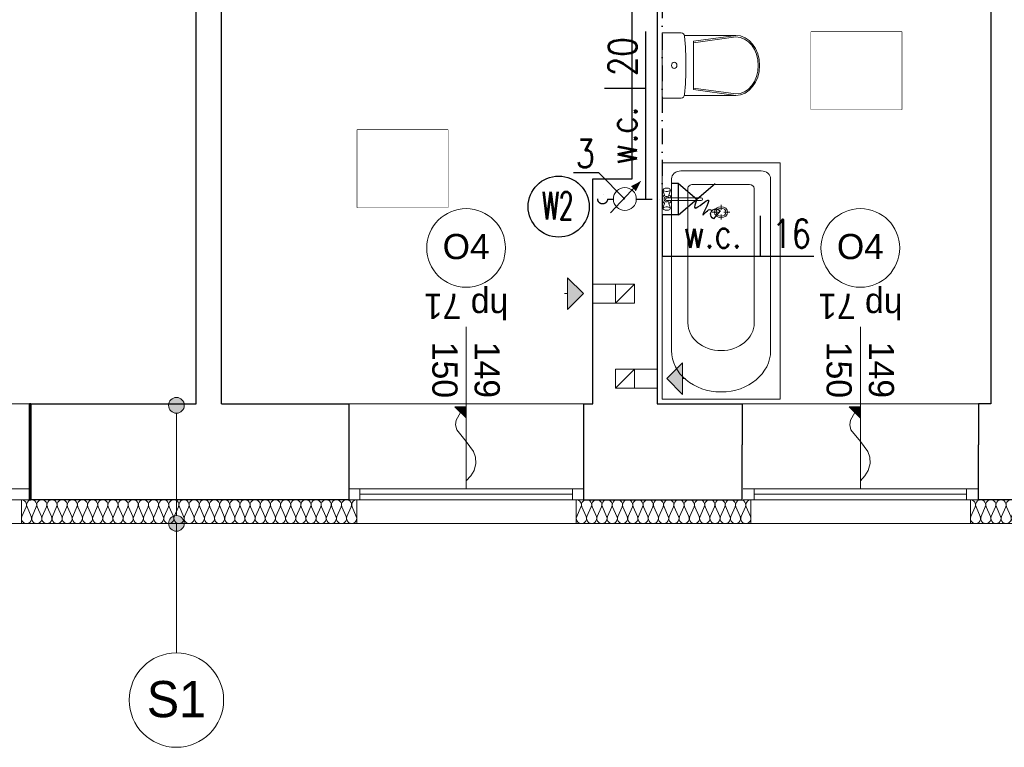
# Model space of a CAD drawing. Extents: x -515158 to -464725, y 20769 to 114053.
# Tile 50 of 69: x -485480 to -479223, y 64072 to 68695. Entities that reach past the tile are written whole.
import ezdxf

# ---------------------------------------------------------------- set-up
doc = ezdxf.new("R2010")
doc.units = 0
doc.header["$MEASUREMENT"] = 0
doc.set_wipeout_variables(frame=1)
doc.linetypes.add('DASHDOT', pattern=[1, 0.5, -0.25, 0, -0.25])
for name, color, linetype in [('#armatura', 7, 'Continuous'), ('#opisy', 7, 'Continuous'), ('A-Okna', 252, 'Continuous'), ('Arch ocieplenie', 252, 'Continuous'), ('Arch opisy', 252, 'Continuous'), ('Arch zmurowania', 252, 'Continuous'), ('BATERIA', 3, 'Continuous'), ('INWENT wyposarzenie', 252, 'Continuous'), ('Istniejące kominy', 252, 'Continuous')]:
    doc.layers.add(name, color=color, linetype=linetype)
for name, color, linetype, lineweight in [('#podkład', 252, 'Continuous', 9), ('_MK_ARMATURA', 2, 'Continuous', 15), ('A-Okna_Nr_Pióra__9', 252, 'Continuous', 9), ('Arch ocieplenie_Nr_Pióra__9', 252, 'Continuous', 9), ('Arch opisy okien_Nr_Pióra__9', 252, 'Continuous', 9), ('Arch opisy_Nr_Pióra__1', 252, 'Continuous', 25), ('Arch opisy_Nr_Pióra__21', 252, 'Continuous', 9), ('Arch opisy_Nr_Pióra__9', 252, 'Continuous', 9), ('Arch wykończenie_Nr_Pióra__3', 252, 'Continuous', 18), ('Arch zmurowania_Nr_Pióra__21', 252, 'Continuous', 9), ('Arch zmurowania_Nr_Pióra__27', 252, 'Continuous', 35), ('INWENT OPISY_Nr_Pióra__21', 252, 'Continuous', 9), ('INWENT wyposarzenie_Nr_Pióra__21', 252, 'Continuous', 9), ('INWENT. OKNA_Nr_Pióra__21', 252, 'Continuous', 9), ('INWENT. OKNA_Nr_Pióra__5', 252, 'Continuous', 13), ('INWENT.ŚCIANY_Nr_Pióra__1', 252, 'Continuous', 25), ('INWENT.ŚCIANY_Nr_Pióra__21', 252, 'Continuous', 9), ('IS_Ciepła_woda', 1, 'DASHDOT', 30), ('Istniejące kominy_Nr_Pióra__21', 252, 'Continuous', 9)]:
    doc.layers.add(name, color=color, linetype=linetype, lineweight=lineweight)
doc.styles.add('GENERATED_STYLE_10', font='arial.ttf')
doc.styles.add('GENERATED_STYLE_4', font='txt')
doc.styles.add('GENERATED_STYLE_7', font='txt')
doc.styles.add('ROMANS', font='romans', dxfattribs={"width": 0.8})

# ---------------------------------------------------------------- blocks, each defined once
blk = doc.blocks.new('Linia_140', base_point=(-484484, 67707.6))
at = {"layer": 'Arch opisy_Nr_Pióra__21', "linetype": 'Continuous'}
blk.add_line((-484484, 67707.6), (-484484, 66885), dxfattribs=at)
blk.add_circle((-484484, 66585), 300, dxfattribs=at)
blk = doc.blocks.new('Linia_139', base_point=(-484484, 68457.6))
at = {"layer": 'Arch opisy_Nr_Pióra__21', "linetype": 'Continuous'}
for points in [[(-484434, 68457.6), (-484437.8, 68476.8), (-484448.6, 68493), (-484464.9, 68503.8), (-484484, 68507.6), (-484503.1, 68503.8), (-484519.3, 68493), (-484530.2, 68476.8), (-484534, 68457.6), (-484530.2, 68438.5), (-484519.3, 68422.3), (-484503.1, 68411.4), (-484484, 68407.6), (-484464.9, 68411.4), (-484448.6, 68422.3), (-484437.8, 68438.5)], [(-484434, 67707.6), (-484437.8, 67726.8), (-484448.6, 67743), (-484464.9, 67753.8), (-484484, 67757.6), (-484503.1, 67753.8), (-484519.3, 67743), (-484530.2, 67726.8), (-484534, 67707.6), (-484530.2, 67688.5), (-484519.3, 67672.3), (-484503.1, 67661.4), (-484484, 67657.6), (-484464.9, 67661.4), (-484448.6, 67672.3), (-484437.8, 67688.5)]]:
    blk.add_hatch(color=256, dxfattribs=at).paths.add_polyline_path(points, flags=0)
blk.add_line((-484484, 68407.6), (-484484, 67757.6), dxfattribs=at)
for centre in [(-484484, 68457.6), (-484484, 67707.6)]:
    blk.add_circle(centre, 50, dxfattribs=at)
blk = doc.blocks.new('Krzywa_19', base_point=(-482643.3, 67977.9))
at = {"layer": 'A-Okna_Nr_Pióra__9', "linetype": 'Continuous'}
blk.add_hatch(color=256, dxfattribs=at).paths.add_polyline_path([(-482643.3, 68448.5), (-482643.7, 68377.8), (-482714, 68448.9)], flags=0)
for p, q in [((-482643.3, 68448.5), (-482714, 68448.9)), ((-482643.7, 68377.8), (-482714, 68448.9)), ((-482643.3, 68448.5), (-482643.7, 68377.8))]:
    blk.add_line(p, q, dxfattribs=at)
at = {"layer": 'A-Okna_Nr_Pióra__9', "linetype": 'Continuous', "flags": 128}
blk.add_lwpolyline([(-482643.3, 67977.9), (-482614.2, 68009.1), (-482592.9, 68044.1), (-482580.7, 68088.8), (-482583.2, 68127.5), (-482596.2, 68164), (-482643.3, 68228.5), (-482702.9, 68301.8), (-482710, 68333.8), (-482706, 68363.7), (-482678.9, 68413.3)], dxfattribs=at)
blk = doc.blocks.new('Krzywa_18', base_point=(-480138.3, 67977.9))
at = {"layer": 'A-Okna_Nr_Pióra__9', "linetype": 'Continuous'}
blk.add_hatch(color=256, dxfattribs=at).paths.add_polyline_path([(-480138.3, 68448.5), (-480138.7, 68377.8), (-480209, 68448.9)], flags=0)
for p, q in [((-480138.3, 68448.5), (-480209, 68448.9)), ((-480138.7, 68377.8), (-480209, 68448.9)), ((-480138.3, 68448.5), (-480138.7, 68377.8))]:
    blk.add_line(p, q, dxfattribs=at)
at = {"layer": 'A-Okna_Nr_Pióra__9', "linetype": 'Continuous', "flags": 128}
blk.add_lwpolyline([(-480138.3, 67977.9), (-480109.2, 68009.1), (-480087.9, 68044.1), (-480075.7, 68088.8), (-480078.2, 68127.5), (-480091.2, 68164), (-480138.3, 68228.5), (-480197.9, 68301.8), (-480205, 68333.8), (-480201, 68363.7), (-480173.9, 68413.3)], dxfattribs=at)
blk = doc.blocks.new('Linia_17', base_point=(-481898.3, 69167.6))
at = {"layer": 'Istniejące kominy_Nr_Pióra__21', "linetype": 'Continuous'}
blk.add_hatch(color=256, dxfattribs=at).paths.add_polyline_path([(-481898.3, 69167.6), (-481998.3, 69067.6), (-481998.3, 69267.6)], flags=0)
for p, q in [((-481898.3, 69167.6), (-481998.3, 69267.6)), ((-481998.3, 69067.6), (-481998.3, 69267.6)), ((-481998.3, 69167.6), (-482018.3, 69167.6)), ((-481898.3, 69167.6), (-481998.3, 69067.6))]:
    blk.add_line(p, q, dxfattribs=at)
blk = doc.blocks.new('Linia_16', base_point=(-481368.3, 68627.6))
at = {"layer": 'Istniejące kominy_Nr_Pióra__21', "linetype": 'Continuous'}
blk.add_hatch(color=256, dxfattribs=at).paths.add_polyline_path([(-481368.3, 68627.6), (-481268.3, 68727.6), (-481268.3, 68527.6)], flags=0)
for p, q in [((-481368.3, 68627.6), (-481268.3, 68727.6)), ((-481268.3, 68727.6), (-481268.3, 68527.6)), ((-481368.3, 68627.6), (-481268.3, 68527.6)), ((-481268.3, 68627.6), (-481248.3, 68627.6))]:
    blk.add_line(p, q, dxfattribs=at)
blk = doc.blocks.new('Symbol WC 2 14_275', base_point=(-481398.3, 70824.9))
at = {"layer": 'INWENT wyposarzenie_Nr_Pióra__21', "linetype": 'Continuous'}
for p, q in [((-481398.3, 70824.9), (-481398.3, 70410.4)), ((-481398.3, 70824.9), (-481275.8, 70824.9)), ((-481256, 70808.5), (-480929.4, 70808.5)), ((-480929.8, 70808.5), (-481198.7, 70771.3)), ((-480929.8, 70798.7), (-481198.7, 70761.6)), ((-481198.7, 70617.6), (-481198.7, 70771.3)), ((-481198.7, 70617.6), (-481198.7, 70463.9)), ((-480929.8, 70436.5), (-481198.7, 70473.7)), ((-480929.8, 70426.8), (-481198.7, 70463.9)), ((-481398.3, 70410.4), (-481275.8, 70410.4)), ((-481256.2, 70426.8), (-480929.4, 70426.8))]:
    blk.add_line(p, q, dxfattribs=at)
for centre, major_axis, ratio, start_param, end_param in [((-481275.8, 70800.8), (0, 24.1), 0.857479, 4.821789, 6.283185), ((-482767.7, 70617.6), (0, 1773.6), 0.857479, 4.607542, 4.817358), ((-480929.8, 70617.6), (0, 181.1), 0.790357, 3.141593, 6.283185), ((-480929.4, 70617.6), (0, 190.8), 0.791506, 3.141593, 6.283185), ((-481275.8, 70434.4), (0, 24.1), 0.857479, 3.141593, 4.611974)]:
    blk.add_ellipse(centre, major_axis=major_axis, ratio=ratio, start_param=start_param, end_param=end_param, dxfattribs=at)
blk.add_ellipse((-481321, 70617.6), major_axis=(0, 20.1), ratio=0.857479, dxfattribs=at)
blk = doc.blocks.new('Symbol Wanna 14_273', base_point=(-480648.3, 69997.6))
at = {"layer": 'INWENT wyposarzenie_Nr_Pióra__21', "linetype": 'Continuous'}
for p, q in [((-481398.3, 68497.6), (-481398.3, 69997.6)), ((-481398.3, 69997.6), (-480648.3, 69997.6)), ((-481278.3, 69947.6), (-480768.3, 69947.6)), ((-480648.3, 68497.6), (-480648.3, 69997.6)), ((-481338.3, 69897.6), (-481338.3, 68805.6)), ((-480708.3, 69897.6), (-480708.3, 68805.6)), ((-481234, 68981.2), (-481234, 69835.7)), ((-481204, 69860.7), (-480842.7, 69860.7)), ((-480812.7, 68981.2), (-480812.7, 69835.7)), ((-481023.3, 69700.5), (-481023.3, 69731.3)), ((-481041.7, 69685.1), (-481078.8, 69685.1)), ((-481023.3, 69669.8), (-481023.3, 69638.9)), ((-481004.9, 69685.1), (-480967.9, 69685.1)), ((-481398.3, 68497.6), (-480648.3, 68497.6))]:
    blk.add_line(p, q, dxfattribs=at)
for centre, major_axis, start_param, end_param in [((-481278.3, 69897.6), (60, 0), 1.570796, 3.141593), ((-480768.3, 69897.6), (60, 0), 0, 1.570796), ((-481204, 69835.7), (30, 0), 1.570796, 3.141593), ((-480842.7, 69835.7), (30, 0), 0, 1.570796), ((-481023.3, 68981.2), (210.6, 0), 3.141593, 6.283185), ((-481023.3, 68805.6), (315, 0), 3.141593, 6.283185)]:
    blk.add_ellipse(centre, major_axis=major_axis, ratio=0.833333, start_param=start_param, end_param=end_param, dxfattribs=at)
for major_axis in [(41.9, 0), (31.3, 0)]:
    blk.add_ellipse((-481023.3, 69685.1), major_axis=major_axis, ratio=0.833333, dxfattribs=at)
blk = doc.blocks.new('Ściana_29', base_point=(-485408.3, 67857.6))
at = {"layer": 'Arch zmurowania_Nr_Pióra__21', "linetype": 'Continuous'}
h = blk.add_hatch(dxfattribs=at)
h.set_pattern_fill('Common_Brick', color=256, style=0, pattern_type=2)
h.set_pattern_definition([(45, (0, 0), (-91.923878, 91.923878), [])])
h.paths.add_polyline_path([(-485408.3, 68467.6), (-485418.3, 68467.6), (-485418.3, 67857.6), (-485408.3, 67857.6)], flags=0)
at = {"layer": 'Arch zmurowania_Nr_Pióra__27', "linetype": 'Continuous'}
for p, q in [((-485408.3, 68467.6), (-485418.3, 68467.6)), ((-485418.3, 68467.6), (-485418.3, 67857.6)), ((-485408.3, 67857.6), (-485408.3, 68467.6)), ((-485418.3, 67857.6), (-485408.3, 67857.6))]:
    blk.add_line(p, q, dxfattribs=at)
blk = doc.blocks.new('Izolacja cieplna 14_236', base_point=(-479438.3, 67857.6))
at = {"layer": 'Arch ocieplenie_Nr_Pióra__9', "linetype": 'Continuous'}
for p, q in [((-479435.6, 67752.3), (-479408.7, 67812.9)), ((-479403.3, 67812.9), (-479376.4, 67752.3)), ((-479371, 67752.3), (-479344.1, 67812.9)), ((-479338.6, 67812.9), (-479311.8, 67752.3)), ((-479306.3, 67752.3), (-479279.4, 67812.9)), ((-479274, 67812.9), (-479247.1, 67752.3)), ((-479241.7, 67752.3), (-479214.8, 67812.9)), ((-479209.4, 67812.9), (-479182.5, 67752.3)), ((-479177, 67752.3), (-479150.1, 67812.9)), ((-479144.7, 67812.9), (-479117.8, 67752.3)), ((-479112.4, 67752.3), (-479085.5, 67812.9)), ((-479080.1, 67812.9), (-479053.2, 67752.3)), ((-479047.8, 67752.3), (-479020.9, 67812.9)), ((-479015.4, 67812.9), (-478988.5, 67752.3)), ((-478983.1, 67752.3), (-478956.2, 67812.9)), ((-478950.8, 67812.9), (-478923.9, 67752.3)), ((-478918.5, 67752.3), (-478891.6, 67812.9)), ((-478886.1, 67812.9), (-478859.3, 67752.3)), ((-478853.8, 67752.3), (-478826.9, 67812.9)), ((-478821.5, 67812.9), (-478794.6, 67752.3)), ((-478789.2, 67752.3), (-478762.3, 67812.9)), ((-478756.9, 67812.9), (-478730, 67752.3)), ((-478724.5, 67752.3), (-478697.6, 67812.9)), ((-478692.2, 67812.9), (-478665.3, 67752.3)), ((-478659.9, 67752.3), (-478633, 67812.9)), ((-478627.6, 67812.9), (-478600.7, 67752.3)), ((-478595.3, 67752.3), (-478568.4, 67812.9)), ((-478562.9, 67812.9), (-478536, 67752.3)), ((-478530.6, 67752.3), (-478503.7, 67812.9)), ((-478498.3, 67812.9), (-478471.4, 67752.3)), ((-478466, 67752.3), (-478439.1, 67812.9)), ((-478433.6, 67812.9), (-478406.8, 67752.3)), ((-478401.3, 67752.3), (-478374.4, 67812.9)), ((-478369, 67812.9), (-478342.1, 67752.3)), ((-478336.7, 67752.3), (-478309.8, 67812.9)), ((-478304.4, 67812.9), (-478277.5, 67752.3)), ((-478272, 67752.3), (-478245.1, 67812.9)), ((-478239.7, 67812.9), (-478212.8, 67752.3)), ((-478207.4, 67752.3), (-478180.5, 67812.9)), ((-478175.1, 67812.9), (-478148.2, 67752.3)), ((-478142.8, 67752.3), (-478115.9, 67812.9)), ((-478110.4, 67812.9), (-478083.5, 67752.3)), ((-478078.1, 67752.3), (-478051.2, 67812.9)), ((-478045.8, 67812.9), (-478018.9, 67752.3)), ((-478013.5, 67752.3), (-477986.6, 67812.9)), ((-477981.1, 67812.9), (-477954.3, 67752.3)), ((-477948.8, 67752.3), (-477921.9, 67812.9)), ((-477916.5, 67812.9), (-477889.6, 67752.3)), ((-477884.2, 67752.3), (-477857.3, 67812.9)), ((-477851.9, 67812.9), (-477825, 67752.3)), ((-477819.5, 67752.3), (-477792.6, 67812.9)), ((-477787.2, 67812.9), (-477760.3, 67752.3)), ((-477754.9, 67752.3), (-477728, 67812.9)), ((-477722.6, 67812.9), (-477695.7, 67752.3)), ((-477690.3, 67752.3), (-477663.4, 67812.9)), ((-477657.9, 67812.9), (-477631, 67752.3))]:
    blk.add_line(p, q, dxfattribs=at)
for centre, start_param, end_param in [((-479438.3, 67825.7), 5.870392, 7.853982), ((-479373.7, 67825.7), 5.870392, 9.837571), ((-479309, 67825.7), 5.870392, 9.837571), ((-479244.4, 67825.7), 5.870392, 9.837571), ((-479179.8, 67825.7), 5.870392, 9.837571), ((-479115.1, 67825.7), 5.870392, 9.837571), ((-479050.5, 67825.7), 5.870392, 9.837571), ((-478985.8, 67825.7), 5.870392, 9.837571), ((-478921.2, 67825.7), 5.870392, 9.837571), ((-478856.5, 67825.7), 5.870392, 9.837571), ((-478791.9, 67825.7), 5.870392, 9.837571), ((-478727.3, 67825.7), 5.870392, 9.837571), ((-478662.6, 67825.7), 5.870392, 9.837571), ((-478598, 67825.7), 5.870392, 9.837571), ((-478533.3, 67825.7), 5.870392, 9.837571), ((-478468.7, 67825.7), 5.870392, 9.837571), ((-478404, 67825.7), 5.870392, 9.837571), ((-478339.4, 67825.7), 5.870392, 9.837571), ((-478274.8, 67825.7), 5.870392, 9.837571), ((-478210.1, 67825.7), 5.870392, 9.837571), ((-478145.5, 67825.7), 5.870392, 9.837571), ((-478080.8, 67825.7), 5.870392, 9.837571), ((-478016.2, 67825.7), 5.870392, 9.837571), ((-477951.5, 67825.7), 5.870392, 9.837571), ((-477886.9, 67825.7), 5.870392, 9.837571), ((-477822.3, 67825.7), 5.870392, 9.837571), ((-477757.6, 67825.7), 5.870392, 9.837571), ((-477693, 67825.7), 5.870392, 9.837571), ((-477628.3, 67825.7), 1.570796, 3.554385), ((-479406, 67739.5), 2.728799, 6.695979), ((-479341.4, 67739.5), 2.728799, 6.695979), ((-479276.7, 67739.5), 2.728799, 6.695979), ((-479212.1, 67739.5), 2.728799, 6.695979), ((-479147.4, 67739.5), 2.728799, 6.695979), ((-479082.8, 67739.5), 2.728799, 6.695979), ((-479018.1, 67739.5), 2.728799, 6.695979), ((-478953.5, 67739.5), 2.728799, 6.695979), ((-478888.9, 67739.5), 2.728799, 6.695979), ((-478824.2, 67739.5), 2.728799, 6.695979), ((-478759.6, 67739.5), 2.728799, 6.695979), ((-478694.9, 67739.5), 2.728799, 6.695979), ((-478630.3, 67739.5), 2.728799, 6.695979), ((-478565.6, 67739.5), 2.728799, 6.695979), ((-478501, 67739.5), 2.728799, 6.695979), ((-478436.4, 67739.5), 2.728799, 6.695979), ((-478371.7, 67739.5), 2.728799, 6.695979), ((-478307.1, 67739.5), 2.728799, 6.695979), ((-478242.4, 67739.5), 2.728799, 6.695979), ((-478177.8, 67739.5), 2.728799, 6.695979), ((-478113.1, 67739.5), 2.728799, 6.695979), ((-478048.5, 67739.5), 2.728799, 6.695979), ((-477983.9, 67739.5), 2.728799, 6.695979), ((-477919.2, 67739.5), 2.728799, 6.695979), ((-477854.6, 67739.5), 2.728799, 6.695979), ((-477789.9, 67739.5), 2.728799, 6.695979), ((-477725.3, 67739.5), 2.728799, 6.695979), ((-477660.6, 67739.5), 2.728799, 6.695979)]:
    blk.add_ellipse(centre, major_axis=(32.3, 0), ratio=0.987014, start_param=start_param, end_param=end_param, dxfattribs=at)
blk = doc.blocks.new('Izolacja cieplna 14_235', base_point=(-481943.3, 67857.6))
at = {"layer": 'Arch ocieplenie_Nr_Pióra__9', "linetype": 'Continuous'}
for p, q in [((-481940.6, 67752.3), (-481913.4, 67812.9)), ((-481907.9, 67812.9), (-481880.8, 67752.3)), ((-481875.3, 67752.3), (-481848.1, 67812.9)), ((-481842.6, 67812.9), (-481815.5, 67752.3)), ((-481810, 67752.3), (-481782.8, 67812.9)), ((-481777.3, 67812.9), (-481750.2, 67752.3)), ((-481744.7, 67752.3), (-481717.5, 67812.9)), ((-481712.1, 67812.9), (-481684.9, 67752.3)), ((-481679.4, 67752.3), (-481652.2, 67812.9)), ((-481646.8, 67812.9), (-481619.6, 67752.3)), ((-481614.1, 67752.3), (-481587, 67812.9)), ((-481581.5, 67812.9), (-481554.3, 67752.3)), ((-481548.8, 67752.3), (-481521.7, 67812.9)), ((-481516.2, 67812.9), (-481489, 67752.3)), ((-481483.5, 67752.3), (-481456.4, 67812.9)), ((-481450.9, 67812.9), (-481423.7, 67752.3)), ((-481418.2, 67752.3), (-481391.1, 67812.9)), ((-481385.6, 67812.9), (-481358.4, 67752.3)), ((-481352.9, 67752.3), (-481325.8, 67812.9)), ((-481320.3, 67812.9), (-481293.1, 67752.3)), ((-481287.6, 67752.3), (-481260.5, 67812.9)), ((-481255, 67812.9), (-481227.8, 67752.3)), ((-481222.3, 67752.3), (-481195.2, 67812.9)), ((-481189.7, 67812.9), (-481162.5, 67752.3)), ((-481157.1, 67752.3), (-481129.9, 67812.9)), ((-481124.4, 67812.9), (-481097.2, 67752.3)), ((-481091.8, 67752.3), (-481064.6, 67812.9)), ((-481059.1, 67812.9), (-481032, 67752.3)), ((-481026.5, 67752.3), (-480999.3, 67812.9)), ((-480993.8, 67812.9), (-480966.7, 67752.3)), ((-480961.2, 67752.3), (-480934, 67812.9)), ((-480928.5, 67812.9), (-480901.4, 67752.3)), ((-480895.9, 67752.3), (-480868.7, 67812.9)), ((-480863.2, 67812.9), (-480836.1, 67752.3))]:
    blk.add_line(p, q, dxfattribs=at)
for centre, start_param, end_param in [((-481943.3, 67825.7), 5.870392, 7.853982), ((-481878, 67825.7), 5.870392, 9.837571), ((-481812.7, 67825.7), 5.870392, 9.837571), ((-481747.4, 67825.7), 5.870392, 9.837571), ((-481682.2, 67825.7), 5.870392, 9.837571), ((-481616.9, 67825.7), 5.870392, 9.837571), ((-481551.6, 67825.7), 5.870392, 9.837571), ((-481486.3, 67825.7), 5.870392, 9.837571), ((-481421, 67825.7), 5.870392, 9.837571), ((-481355.7, 67825.7), 5.870392, 9.837571), ((-481290.4, 67825.7), 5.870392, 9.837571), ((-481225.1, 67825.7), 5.870392, 9.837571), ((-481159.8, 67825.7), 5.870392, 9.837571), ((-481094.5, 67825.7), 5.870392, 9.837571), ((-481029.2, 67825.7), 5.870392, 9.837571), ((-480963.9, 67825.7), 5.870392, 9.837571), ((-480898.6, 67825.7), 5.870392, 9.837571), ((-480833.3, 67825.7), 1.570796, 3.554385), ((-481910.7, 67739.5), 2.728799, 6.695979), ((-481845.4, 67739.5), 2.728799, 6.695979), ((-481780.1, 67739.5), 2.728799, 6.695979), ((-481714.8, 67739.5), 2.728799, 6.695979), ((-481649.5, 67739.5), 2.728799, 6.695979), ((-481584.2, 67739.5), 2.728799, 6.695979), ((-481518.9, 67739.5), 2.728799, 6.695979), ((-481453.6, 67739.5), 2.728799, 6.695979), ((-481388.3, 67739.5), 2.728799, 6.695979), ((-481323, 67739.5), 2.728799, 6.695979), ((-481257.7, 67739.5), 2.728799, 6.695979), ((-481192.4, 67739.5), 2.728799, 6.695979), ((-481127.1, 67739.5), 2.728799, 6.695979), ((-481061.9, 67739.5), 2.728799, 6.695979), ((-480996.6, 67739.5), 2.728799, 6.695979), ((-480931.3, 67739.5), 2.728799, 6.695979), ((-480866, 67739.5), 2.728799, 6.695979)]:
    blk.add_ellipse(centre, major_axis=(32.6, 0), ratio=0.97717, start_param=start_param, end_param=end_param, dxfattribs=at)
blk = doc.blocks.new('Izolacja cieplna 14_207', base_point=(-485468.3, 67857.6))
at = {"layer": 'Arch ocieplenie_Nr_Pióra__9', "linetype": 'Continuous'}
for p, q in [((-485465.6, 67752.3), (-485438.8, 67812.9)), ((-485433.3, 67812.9), (-485406.5, 67752.3)), ((-485401.1, 67752.3), (-485374.2, 67812.9)), ((-485368.8, 67812.9), (-485341.9, 67752.3)), ((-485336.5, 67752.3), (-485309.7, 67812.9)), ((-485304.3, 67812.9), (-485277.4, 67752.3)), ((-485272, 67752.3), (-485245.1, 67812.9)), ((-485239.7, 67812.9), (-485212.9, 67752.3)), ((-485207.4, 67752.3), (-485180.6, 67812.9)), ((-485175.2, 67812.9), (-485148.3, 67752.3)), ((-485142.9, 67752.3), (-485116, 67812.9)), ((-485110.6, 67812.9), (-485083.8, 67752.3)), ((-485078.3, 67752.3), (-485051.5, 67812.9)), ((-485046.1, 67812.9), (-485019.2, 67752.3)), ((-485013.8, 67752.3), (-484986.9, 67812.9)), ((-484981.5, 67812.9), (-484954.7, 67752.3)), ((-484949.3, 67752.3), (-484922.4, 67812.9)), ((-484917, 67812.9), (-484890.1, 67752.3)), ((-484884.7, 67752.3), (-484857.9, 67812.9)), ((-484852.4, 67812.9), (-484825.6, 67752.3)), ((-484820.2, 67752.3), (-484793.3, 67812.9)), ((-484787.9, 67812.9), (-484761, 67752.3)), ((-484755.6, 67752.3), (-484728.8, 67812.9)), ((-484723.3, 67812.9), (-484696.5, 67752.3)), ((-484691.1, 67752.3), (-484664.2, 67812.9)), ((-484658.8, 67812.9), (-484631.9, 67752.3)), ((-484626.5, 67752.3), (-484599.7, 67812.9)), ((-484594.3, 67812.9), (-484567.4, 67752.3)), ((-484562, 67752.3), (-484535.1, 67812.9)), ((-484529.7, 67812.9), (-484502.9, 67752.3)), ((-484497.4, 67752.3), (-484470.6, 67812.9)), ((-484465.2, 67812.9), (-484438.3, 67752.3)), ((-484432.9, 67752.3), (-484406, 67812.9)), ((-484400.6, 67812.9), (-484373.8, 67752.3)), ((-484368.3, 67752.3), (-484341.5, 67812.9)), ((-484336.1, 67812.9), (-484309.2, 67752.3)), ((-484303.8, 67752.3), (-484276.9, 67812.9)), ((-484271.5, 67812.9), (-484244.7, 67752.3)), ((-484239.3, 67752.3), (-484212.4, 67812.9)), ((-484207, 67812.9), (-484180.1, 67752.3)), ((-484174.7, 67752.3), (-484147.9, 67812.9)), ((-484142.4, 67812.9), (-484115.6, 67752.3)), ((-484110.2, 67752.3), (-484083.3, 67812.9)), ((-484077.9, 67812.9), (-484051, 67752.3)), ((-484045.6, 67752.3), (-484018.8, 67812.9)), ((-484013.3, 67812.9), (-483986.5, 67752.3)), ((-483981.1, 67752.3), (-483954.2, 67812.9)), ((-483948.8, 67812.9), (-483921.9, 67752.3)), ((-483916.5, 67752.3), (-483889.7, 67812.9)), ((-483884.3, 67812.9), (-483857.4, 67752.3)), ((-483852, 67752.3), (-483825.1, 67812.9)), ((-483819.7, 67812.9), (-483792.9, 67752.3)), ((-483787.4, 67752.3), (-483760.6, 67812.9)), ((-483755.2, 67812.9), (-483728.3, 67752.3)), ((-483722.9, 67752.3), (-483696, 67812.9)), ((-483690.6, 67812.9), (-483663.8, 67752.3)), ((-483658.3, 67752.3), (-483631.5, 67812.9)), ((-483626.1, 67812.9), (-483599.2, 67752.3)), ((-483593.8, 67752.3), (-483566.9, 67812.9)), ((-483561.5, 67812.9), (-483534.7, 67752.3)), ((-483529.3, 67752.3), (-483502.4, 67812.9)), ((-483497, 67812.9), (-483470.1, 67752.3)), ((-483464.7, 67752.3), (-483437.9, 67812.9)), ((-483432.4, 67812.9), (-483405.6, 67752.3)), ((-483400.2, 67752.3), (-483373.3, 67812.9)), ((-483367.9, 67812.9), (-483341, 67752.3))]:
    blk.add_line(p, q, dxfattribs=at)
for centre, start_param, end_param in [((-485468.3, 67825.7), 5.870392, 7.853982), ((-485403.8, 67825.7), 5.870392, 9.837571), ((-485339.2, 67825.7), 5.870392, 9.837571), ((-485274.7, 67825.7), 5.870392, 9.837571), ((-485210.1, 67825.7), 5.870392, 9.837571), ((-485145.6, 67825.7), 5.870392, 9.837571), ((-485081.1, 67825.7), 5.870392, 9.837571), ((-485016.5, 67825.7), 5.870392, 9.837571), ((-484952, 67825.7), 5.870392, 9.837571), ((-484887.4, 67825.7), 5.870392, 9.837571), ((-484822.9, 67825.7), 5.870392, 9.837571), ((-484758.3, 67825.7), 5.870392, 9.837571), ((-484693.8, 67825.7), 5.870392, 9.837571), ((-484629.2, 67825.7), 5.870392, 9.837571), ((-484564.7, 67825.7), 5.870392, 9.837571), ((-484500.1, 67825.7), 5.870392, 9.837571), ((-484435.6, 67825.7), 5.870392, 9.837571), ((-484371.1, 67825.7), 5.870392, 9.837571), ((-484306.5, 67825.7), 5.870392, 9.837571), ((-484242, 67825.7), 5.870392, 9.837571), ((-484177.4, 67825.7), 5.870392, 9.837571), ((-484112.9, 67825.7), 5.870392, 9.837571), ((-484048.3, 67825.7), 5.870392, 9.837571), ((-483983.8, 67825.7), 5.870392, 9.837571), ((-483919.2, 67825.7), 5.870392, 9.837571), ((-483854.7, 67825.7), 5.870392, 9.837571), ((-483790.1, 67825.7), 5.870392, 9.837571), ((-483725.6, 67825.7), 5.870392, 9.837571), ((-483661.1, 67825.7), 5.870392, 9.837571), ((-483596.5, 67825.7), 5.870392, 9.837571), ((-483532, 67825.7), 5.870392, 9.837571), ((-483467.4, 67825.7), 5.870392, 9.837571), ((-483402.9, 67825.7), 5.870392, 9.837571), ((-483338.3, 67825.7), 1.570796, 3.554385), ((-485436.1, 67739.5), 2.728799, 6.695979), ((-485371.5, 67739.5), 2.728799, 6.695979), ((-485307, 67739.5), 2.728799, 6.695979), ((-485242.4, 67739.5), 2.728799, 6.695979), ((-485177.9, 67739.5), 2.728799, 6.695979), ((-485113.3, 67739.5), 2.728799, 6.695979), ((-485048.8, 67739.5), 2.728799, 6.695979), ((-484984.2, 67739.5), 2.728799, 6.695979), ((-484919.7, 67739.5), 2.728799, 6.695979), ((-484855.1, 67739.5), 2.728799, 6.695979), ((-484790.6, 67739.5), 2.728799, 6.695979), ((-484726.1, 67739.5), 2.728799, 6.695979), ((-484661.5, 67739.5), 2.728799, 6.695979), ((-484597, 67739.5), 2.728799, 6.695979), ((-484532.4, 67739.5), 2.728799, 6.695979), ((-484467.9, 67739.5), 2.728799, 6.695979), ((-484403.3, 67739.5), 2.728799, 6.695979), ((-484338.8, 67739.5), 2.728799, 6.695979), ((-484274.2, 67739.5), 2.728799, 6.695979), ((-484209.7, 67739.5), 2.728799, 6.695979), ((-484145.1, 67739.5), 2.728799, 6.695979), ((-484080.6, 67739.5), 2.728799, 6.695979), ((-484016.1, 67739.5), 2.728799, 6.695979), ((-483951.5, 67739.5), 2.728799, 6.695979), ((-483887, 67739.5), 2.728799, 6.695979), ((-483822.4, 67739.5), 2.728799, 6.695979), ((-483757.9, 67739.5), 2.728799, 6.695979), ((-483693.3, 67739.5), 2.728799, 6.695979), ((-483628.8, 67739.5), 2.728799, 6.695979), ((-483564.2, 67739.5), 2.728799, 6.695979), ((-483499.7, 67739.5), 2.728799, 6.695979), ((-483435.1, 67739.5), 2.728799, 6.695979), ((-483370.6, 67739.5), 2.728799, 6.695979)]:
    blk.add_ellipse(centre, major_axis=(32.3, 0), ratio=0.988504, start_param=start_param, end_param=end_param, dxfattribs=at)
blk = doc.blocks.new('p1')
at = {"layer": 'Arch opisy_Nr_Pióra__9', "color": 252, "linetype": 'Continuous'}
blk.add_circle((-480138.3, 67244.3), 250, dxfattribs=at)
at = {"layer": 'Arch wykończenie_Nr_Pióra__3', "color": 252, "linetype": 'Continuous'}
for p, q in [((-485468.3, 65644.3), (-485468.3, 65494.3)), ((-483338.3, 65644.3), (-483338.3, 65494.3)), ((-481943.3, 65494.3), (-481943.3, 65644.3)), ((-480833.3, 65494.3), (-480833.3, 65644.3)), ((-479438.3, 65494.3), (-479438.3, 65644.3)), ((-485468.3, 65494.3), (-483338.3, 65494.3)), ((-481943.3, 65494.3), (-480833.3, 65494.3)), ((-479438.3, 65494.3), (-477628.3, 65494.3))]:
    blk.add_line(p, q, dxfattribs=at)
at = {"layer": 'INWENT OPISY_Nr_Pióra__21', "color": 252, "linetype": 'Continuous', "flags": 128}
for points in [[(-480450.9, 68617.4), (-479874.9, 68617.4), (-479874.9, 68123.3), (-480450.9, 68123.3)], [(-483335.3, 67994.8), (-482759.3, 67994.8), (-482759.3, 67500.7), (-483335.3, 67500.7)]]:
    blk.add_lwpolyline(points, close=True, dxfattribs=at)
at = {"layer": 'INWENT wyposarzenie_Nr_Pióra__21', "color": 252, "linetype": 'Continuous'}
for p, q in [((-481390.9, 67614.7), (-481392.3, 67611.9)), ((-481380.4, 67574.4), (-481392.3, 67611.9)), ((-481392.3, 67611.9), (-481390.9, 67609.1)), ((-481390.9, 67614.7), (-481387.1, 67619.9)), ((-481390.9, 67609.1), (-481386.7, 67606.6)), ((-481383.6, 67621.9), (-481387.1, 67619.9)), ((-481386.7, 67606.6), (-481380.3, 67604.8)), ((-481378.3, 67623.5), (-481383.6, 67621.9)), ((-481380.3, 67604.8), (-481372.5, 67603.8)), ((-481371.8, 67624.3), (-481378.3, 67623.5)), ((-481372.5, 67603.8), (-481364.2, 67603.8)), ((-481364.9, 67624.3), (-481371.8, 67624.3)), ((-481358.3, 67623.5), (-481364.9, 67624.3)), ((-481364.2, 67603.8), (-481356.3, 67604.8)), ((-481353, 67621.9), (-481358.3, 67623.5)), ((-481356.3, 67574.4), (-481344.3, 67611.9)), ((-481356.3, 67604.8), (-481349.9, 67606.6)), ((-481349.5, 67619.9), (-481353, 67621.9)), ((-481349.9, 67606.6), (-481345.8, 67609.1)), ((-481345.8, 67614.7), (-481349.5, 67619.9)), ((-481344.3, 67611.9), (-481345.8, 67614.7)), ((-481345.8, 67609.1), (-481344.3, 67611.9)), ((-481380.4, 67534.2), (-481392.3, 67496.7)), ((-481149.5, 67562.2), (-481369.7, 67562.2)), ((-481369.7, 67546.4), (-481149.5, 67546.4)), ((-481356.3, 67534.2), (-481344.3, 67496.7)), ((-481390.9, 67499.5), (-481392.3, 67496.7)), ((-481392.3, 67496.7), (-481390.9, 67493.9)), ((-481386.7, 67502), (-481390.9, 67499.5)), ((-481390.9, 67493.9), (-481387.1, 67488.7)), ((-481387.1, 67488.7), (-481383.6, 67486.7)), ((-481380.3, 67503.8), (-481386.7, 67502)), ((-481383.6, 67486.7), (-481378.3, 67485.2)), ((-481372.5, 67504.8), (-481380.3, 67503.8)), ((-481378.3, 67485.2), (-481371.8, 67484.3)), ((-481364.2, 67504.8), (-481372.5, 67504.8)), ((-481371.8, 67484.3), (-481364.9, 67484.3)), ((-481364.9, 67484.3), (-481358.3, 67485.2)), ((-481356.3, 67503.8), (-481364.2, 67504.8)), ((-481358.3, 67485.2), (-481353, 67486.7)), ((-481349.9, 67502), (-481356.3, 67503.8)), ((-481353, 67486.7), (-481349.5, 67488.7)), ((-481345.8, 67499.5), (-481349.9, 67502)), ((-481345.8, 67493.9), (-481349.5, 67488.7)), ((-481344.3, 67496.7), (-481345.8, 67499.5)), ((-481345.8, 67493.9), (-481344.3, 67496.7))]:
    blk.add_line(p, q, dxfattribs=at)
for centre, radius, start, end in [((-481368.3, 67554.3), 30, 117.97653, 242.02347), ((-481368.3, 67554.3), 16.8, 28.05488, 331.94512), ((-481368.3, 67554.3), 30, 15.22531, 62.02347), ((-481368.3, 67554.3), 8, 100, 260), ((-481368.3, 67554.3), 30, 297.97653, 344.77469), ((-481149.5, 67554.3), 7.88, 270, 90)]:
    blk.add_arc(centre, radius, start, end, dxfattribs=at)
at = {"layer": 'INWENT. OKNA_Nr_Pióra__5', "color": 252, "linetype": 'Continuous'}
for p, q in [((-482643.3, 65714.3), (-482643.3, 66744.3)), ((-480138.3, 65714.3), (-480138.3, 66744.3)), ((-487318.3, 65714.3), (-485418.3, 65714.3)), ((-483388.3, 65714.3), (-481898.3, 65714.3)), ((-483318.3, 65644.3), (-483318.3, 65714.3)), ((-481968.3, 65644.3), (-481968.3, 65714.3)), ((-480883.3, 65714.3), (-479393.3, 65714.3)), ((-480813.3, 65644.3), (-480813.3, 65714.3)), ((-479463.3, 65644.3), (-479463.3, 65714.3)), ((-487318.3, 65644.3), (-485418.3, 65644.3)), ((-483388.3, 65644.3), (-481898.3, 65644.3)), ((-481968.3, 65679.3), (-483318.3, 65679.3)), ((-480883.3, 65644.3), (-479393.3, 65644.3)), ((-479463.3, 65679.3), (-480813.3, 65679.3))]:
    blk.add_line(p, q, dxfattribs=at)
at = {"layer": 'INWENT.ŚCIANY_Nr_Pióra__1', "color": 252, "linetype": 'Continuous'}
for p, q in [((-484358.3, 66254.3), (-484358.3, 70624.3)), ((-484198.3, 66254.3), (-484198.3, 69804.3)), ((-481588.3, 67684.3), (-481588.3, 69804.3)), ((-481428.3, 69804.3), (-481428.3, 66254.3)), ((-479308.3, 69804.3), (-479308.3, 66254.3)), ((-481838.3, 67684.3), (-481588.3, 67684.3)), ((-481838.3, 66254.3), (-481838.3, 67684.3)), ((-485408.3, 66254.3), (-484358.3, 66254.3)), ((-485408.3, 66254.3), (-485408.3, 65994.3)), ((-484198.3, 66254.3), (-483388.3, 66254.3)), ((-483388.3, 66254.3), (-483388.3, 66004.3)), ((-481898.3, 66254.3), (-481838.3, 66254.3)), ((-481898.3, 66254.3), (-481898.3, 66004.3)), ((-481428.3, 66254.3), (-480888.3, 66254.3)), ((-480888.3, 66254.3), (-480888.3, 65994.3)), ((-479388.3, 66254.3), (-479388.3, 65994.3)), ((-479308.3, 66254.3), (-479388.3, 66254.3)), ((-485408.3, 65994.3), (-485408.3, 65644.3)), ((-483388.3, 66004.3), (-483388.3, 65644.3)), ((-481898.3, 66004.3), (-481898.3, 65644.3)), ((-480888.3, 65644.3), (-480888.3, 65994.3)), ((-479388.3, 65644.3), (-479388.3, 65994.3)), ((-483388.3, 65644.3), (-485408.3, 65644.3)), ((-481898.3, 65644.3), (-480888.3, 65644.3)), ((-477678.3, 65644.3), (-479388.3, 65644.3))]:
    blk.add_line(p, q, dxfattribs=at)
at = {"layer": 'INWENT.ŚCIANY_Nr_Pióra__21', "color": 252, "linetype": 'Continuous'}
for p, q in [((-487488.3, 66254.3), (-485408.3, 66254.3)), ((-483388.3, 66254.3), (-481898.3, 66254.3)), ((-480888.3, 66254.3), (-479388.3, 66254.3)), ((-487268.3, 65494.3), (-485468.3, 65494.3)), ((-483338.3, 65494.3), (-481943.3, 65494.3)), ((-480833.3, 65494.3), (-479438.3, 65494.3))]:
    blk.add_line(p, q, dxfattribs=at)
at = {"layer": 'Istniejące kominy_Nr_Pióra__21', "color": 252, "linetype": 'Continuous'}
for p, q in [((-481838.3, 67014.3), (-481693.3, 67014.3)), ((-481573.3, 67014.3), (-481693.3, 67014.3)), ((-481693.3, 67014.3), (-481693.3, 66894.3)), ((-481693.3, 66894.3), (-481573.3, 67014.3)), ((-481573.3, 66894.3), (-481573.3, 67014.3)), ((-481693.3, 66894.3), (-481838.3, 66894.3)), ((-481693.3, 66894.3), (-481573.3, 66894.3)), ((-481693.3, 66474.3), (-481573.3, 66474.3)), ((-481693.3, 66354.3), (-481693.3, 66474.3)), ((-481693.3, 66354.3), (-481573.3, 66474.3)), ((-481428.3, 66474.3), (-481573.3, 66474.3)), ((-481573.3, 66474.3), (-481573.3, 66354.3)), ((-481573.3, 66354.3), (-481693.3, 66354.3)), ((-481573.3, 66354.3), (-481428.3, 66354.3))]:
    blk.add_line(p, q, dxfattribs=at)
at = {"layer": 'A-Okna', "color": 252, "linetype": 'Continuous', "lineweight": 9}
for name, p in [('Krzywa_19', (-482643.3, 65764.6)), ('Krzywa_18', (-480138.3, 65764.6))]:
    blk.add_blockref(name, p, dxfattribs=at)
at = {"layer": 'Arch ocieplenie', "color": 252, "linetype": 'Continuous', "lineweight": 13}
for name, p in [('Izolacja cieplna 14_207', (-485468.3, 65644.3)), ('Izolacja cieplna 14_235', (-481943.3, 65644.3)), ('Izolacja cieplna 14_236', (-479438.3, 65644.3))]:
    blk.add_blockref(name, p, dxfattribs=at)
at = {"layer": 'Arch opisy', "color": 252, "linetype": 'Continuous'}
for name, p in [('Linia_139', (-484484, 66244.3)), ('Linia_140', (-484484, 65494.3))]:
    blk.add_blockref(name, p, dxfattribs=at)
at = {"layer": 'Arch zmurowania', "color": 252}
blk.add_blockref('Ściana_29', (-485408.3, 65644.3), dxfattribs=at)
at = {"layer": 'INWENT wyposarzenie', "color": 252, "linetype": 'Continuous', "lineweight": 13}
for name, p in [('Symbol WC 2 14_275', (-481398.3, 68611.6)), ('Symbol Wanna 14_273', (-480648.3, 67784.3))]:
    blk.add_blockref(name, p, dxfattribs=at)
at = {"layer": 'Istniejące kominy', "color": 252, "linetype": 'Continuous'}
for name, p in [('Linia_17', (-481898.3, 66954.3)), ('Linia_16', (-481368.3, 66414.3))]:
    blk.add_blockref(name, p, dxfattribs=at)
at = {"layer": 'Arch opisy okien_Nr_Pióra__9', "color": 252, "linetype": 'Continuous', "char_height": 160, "attachment_point": 2, "style": 'GENERATED_STYLE_10'}
for insert in [(-482643.3, 67333.5), (-480138.3, 67333.5)]:
    blk.add_mtext('{O4}', dxfattribs=dict(at, insert=insert))
at = {"layer": 'Arch opisy_Nr_Pióra__1', "color": 252, "linetype": 'Continuous', "insert": (-484484, 64493.1), "char_height": 230, "attachment_point": 2, "style": 'GENERATED_STYLE_7'}
blk.add_mtext('{S1}', dxfattribs=at)
at = {"layer": 'INWENT OPISY_Nr_Pióra__21', "color": 252, "linetype": 'Continuous', "char_height": 300, "attachment_point": 8, "style": 'GENERATED_STYLE_4'}
for s, insert in [('{1.4 }', (-480162.9, 68220.4)), ('{1.3 }', (-483047.3, 67592.6))]:
    blk.add_mtext(s, dxfattribs=dict(at, insert=insert))
at = {"layer": 'INWENT. OKNA_Nr_Pióra__21', "color": 252, "linetype": 'Continuous', "char_height": 160, "attachment_point": 2, "rotation": 180, "style": 'GENERATED_STYLE_7'}
for insert in [(-482643.3, 66793.7), (-480138.3, 66793.7)]:
    blk.add_mtext('{hp 71}', dxfattribs=dict(at, insert=insert))
at = {"layer": 'INWENT. OKNA_Nr_Pióra__21', "color": 252, "linetype": 'Continuous', "char_height": 160, "width": 709.227, "attachment_point": 2, "rotation": 270, "line_spacing_factor": 1.007581, "style": 'GENERATED_STYLE_7'}
for insert in [(-482429.2, 66469.3), (-479924.2, 66469.3)]:
    blk.add_mtext('{149\\P150}', dxfattribs=dict(at, insert=insert))
at = {"color": 252, "linetype": 'Continuous', "ltscale": 1941292.387233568}
blk.add_wipeout([(-480450.9, 68617.4), (-479874.9, 68617.4), (-479874.9, 68123.3), (-480450.9, 68123.3)], dxfattribs=at).dxf.layer = 'INWENT OPISY_Nr_Pióra__21'
at = {"color": 252, "linetype": 'Continuous', "ltscale": 1952349.708747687}
blk.add_wipeout([(-483335.3, 67994.8), (-482759.3, 67994.8), (-482759.3, 67500.7), (-483335.3, 67500.7)], dxfattribs=at).dxf.layer = 'INWENT OPISY_Nr_Pióra__21'
at = {"layer": 'Arch opisy_Nr_Pióra__9', "color": 252, "linetype": 'Continuous'}
blk.add_circle((-482643.3, 67244.3), 250, dxfattribs=at)
blk = doc.blocks.new('WANBATERIA')
at = {"layer": 'BATERIA'}
for p, q in [((-7.33, 26.43), (-12.48, 22.2)), ((-10, 0), (10, 23.27)), ((10, 0), (0, 11.63))]:
    blk.add_line(p, q, dxfattribs=at)
blk.add_arc((-9.5, 23.82), 3.39, 208.55521, 50.14282, dxfattribs=at)
blk.add_spline([(0, 11.63), (-5.62, 10.58), (-0.67, 19.12), (-10.12, 15.53), (-6.75, 20.47), (-7.42, 21.14)], degree=3, dxfattribs=at)
blk = doc.blocks.new('A$C2C9D34AD')
at = {"layer": '#armatura', "color": 3}
for p, q in [((45.8, 200.2), (-0.9, 200)), ((46.7, 0.2), (45.8, 200.2)), ((46.7, 0.2), (0, 0))]:
    blk.add_line(p, q, dxfattribs=at)
at = {"layer": '#armatura', "lineweight": 30, "xscale": -10, "yscale": 10, "zscale": 10, "rotation": 270.2452055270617}
blk.add_blockref('WANBATERIA', (46.2, 100.2), dxfattribs=at)
blk = doc.blocks.new('A$C38944C4B')
at = {"rotation": 359.7547680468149}
blk.add_blockref('A$C2C9D34AD', (-0.8, -200), dxfattribs=at)
blk = doc.blocks.new('A$C685D5B88')
at = {"layer": '_MK_ARMATURA', "ltscale": 130}
blk.add_hatch(color=256, dxfattribs=at).paths.add_polyline_path([(-112.5, 98.8), (-81.6, 39), (-52.6, 67.9)])
for p, q in [((-112.5, 98.8), (-52.6, 67.9)), ((-87.3, 74.3), (87.2, -91.6))]:
    blk.add_line(p, q, dxfattribs=at)
blk.add_circle((0, 0), 72.8, dxfattribs=at)

msp = doc.modelspace()

# ---------------------------------------------------------------- block references
at = {"layer": '#podkład'}
msp.add_blockref('p1', (0, 0), dxfattribs=at)

# ---------------------------------------------------------------- next in the draw order: linework, layer by layer
at = {"layer": '#opisy', "color": 7, "ltscale": 75}
for p, q in [((-481763, 68260.4, 9), (-481503.3, 68260.4, 9)), ((-480775.3, 67449.6, 9), (-480775.3, 67190, 9)), ((-480434.4, 67190), (-481397.1, 67190.1))]:
    msp.add_line(p, q, dxfattribs=at)
at = {"layer": '#opisy', "color": 0, "linetype": 'Continuous'}
for p, q in [((-481800.7, 67721.5), (-481960.9, 67721.5)), ((-481634.6, 67555.3), (-481800.7, 67721.5))]:
    msp.add_line(p, q, dxfattribs=at)
msp.add_circle((-482055.2, 67507.3), 194, dxfattribs=at)
for p, q in [((-481503.3, 68620.5), (-481503.3, 67555.3)), ((-481397.1, 67454.3), (-481397.1, 67190.1))]:
    msp.add_line(p, q)
at = {"layer": 'IS_Ciepła_woda', "ltscale": 200}
for p, q in [((-481397.1, 69404.4), (-481397.1, 67454.3)), ((-481744.9, 67555.3), (-481707.4, 67555.3)), ((-481561.8, 67555.3), (-481397.1, 67555.3)), ((-481340.5, 67454.3, 9), (-481397.1, 67454.3, 9.1))]:
    msp.add_line(p, q, dxfattribs=at)
msp.add_circle((-481776, 67555.3), 31.1, dxfattribs=at)

# ---------------------------------------------------------------- next in the draw order: block references
at = {"rotation": 270}
msp.add_blockref('A$C685D5B88', (-481634.6, 67555.3), dxfattribs=at)
at = {"layer": 'IS_Ciepła_woda', "ltscale": 10, "rotation": 0.006798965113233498}
msp.add_blockref('A$C38944C4B', (-481339.7, 67654.3), dxfattribs=at)

# ---------------------------------------------------------------- next in the draw order: texts
at = {"layer": '#opisy', "color": 7, "style": 'ROMANS', "width": 0.8}
for s, rotation, p in [('20', 89.99993, (-481558.7, 68336.5, 9)), ('w.c.', 89.99993, (-481558.7, 67772.6, 9)), ('w.c.', 359.99993, (-481263.1, 67245.3, 9)), ('16', 359.99993, (-480699.2, 67245.3, 9))]:
    msp.add_text(s, height=180, rotation=rotation, dxfattribs=at).set_placement(p)
at = {"layer": '#opisy', "color": 3, "style": 'ROMANS'}
for s, width, p in [('3', 0.8, (-481946.2, 67756.4, 9)), ('W2', 0.6, (-482161.4, 67425))]:
    msp.add_text(s, height=176.4, dxfattribs=dict(at, width=width)).set_placement(p)

doc.saveas('drawing.dxf')
